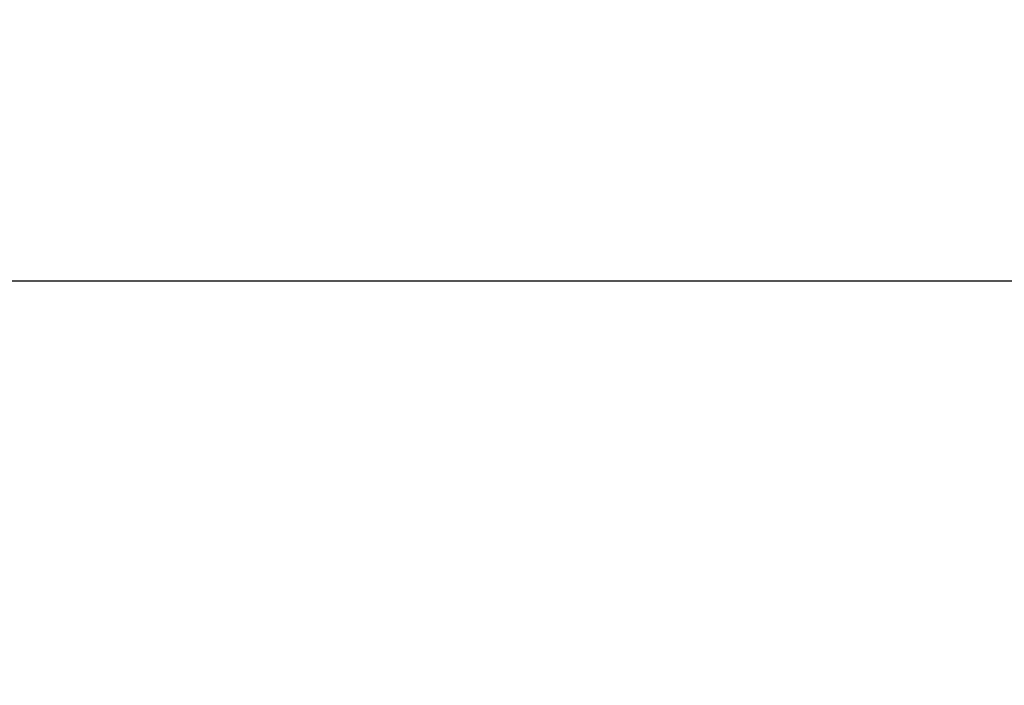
# Model space of a CAD drawing. Header units: millimetres. Extents: x 922208 to 1069538, y -182208 to -99877.
# Tile 12 of 256: x 975451 to 975903, y -180379 to -180074. Entities that reach past the tile are written whole.
import ezdxf
from ezdxf import colors
from ezdxf.entities.mleader import LeaderData, LeaderLine
from ezdxf.math import Vec2, Vec3

# ---------------------------------------------------------------- set-up
doc = ezdxf.new("R2010")
doc.units = ezdxf.units.MM
doc.header["$MEASUREMENT"] = 0
doc.layers.add('IS_KLIM Opis_Średnice', color=7, linetype='Continuous', lineweight=9)

msp = doc.modelspace()

# ---------------------------------------------------------------- leaders
at = {"layer": 'IS_KLIM Opis_Średnice', "ltscale": 30}
ml = msp.add_multileader_mtext('Standard', dxfattribs=at)
ml.set_content('{\\fArial|b0|i0|c238|p0;\\C7;Typ: Jednostka wewnętrzna \\P\\P\\pi0,l2.25,a0.5,sm1,q*;\\H0.916667x;\\C256;- moc chłodnicza z tabelą poniżej (płynna regulacja),\\P- spręż 0-90Pa, fabryczna nastawa 25Pa,\\P- min. cztery biegi, maksymalne ciśnienie akustyczne na \\A1;poszcz. biegach: 25/26/27/28 dB(A)\\P\\pi2.25,l0;- zasilanie z agregatu, sterownik przewodowy.', color=256)
ml.set_leader_properties()
ml.build(insert=Vec2(0, 0))
ml.multileader.update_dxf_attribs({"text_left_attachment_type": 6, "text_right_attachment_type": 6, "dogleg_length": 0.36, "arrow_head_size": 4.8})
ctx = ml.context
ctx.base_point, ctx.char_height, ctx.arrow_head_size, ctx.landing_gap_size, ctx.plane_origin = Vec3(970108.61, -180194.07), 240, 4.8, 2.4, Vec3(974850.1, -181599.02)
ctx.left_attachment, ctx.right_attachment = 6, 6
notes = []
notes.append((ctx, [(0, (1, 1, 0), (982682.96, -180194.07), (-1, 0), 0.432, [(0, [(982684.96, -180194.07)], 256, [])])]))
ctx.mtext.insert, ctx.mtext.width, ctx.mtext.defined_height, ctx.mtext.flow_direction = Vec3(970111.01, -179889.39), 14197.4494, 2320, 5
ctx.mtext.has_bg_fill, ctx.mtext.bg_color, ctx.mtext.bg_scale_factor, ctx.mtext.bg_transparency, ctx.mtext.use_window_bg_color = 1, -939524096, 1.5, 0, 1
for ctx, leaders in notes:
    for number, flags, end, landing, length, lines in leaders:
        leader = LeaderData()
        leader.index, (leader.has_last_leader_line, leader.has_dogleg_vector, leader.attachment_direction) = number, flags
        leader.last_leader_point, leader.dogleg_vector, leader.dogleg_length = Vec3(end), Vec3(landing), length
        for number, points, colour, breaks in lines:
            line = LeaderLine()
            line.index, line.vertices, line.color, line.breaks = number, Vec3.list(points), colors.encode_raw_color(colour), breaks
            leader.lines.append(line)
        ctx.leaders.append(leader)

doc.saveas('drawing.dxf')
